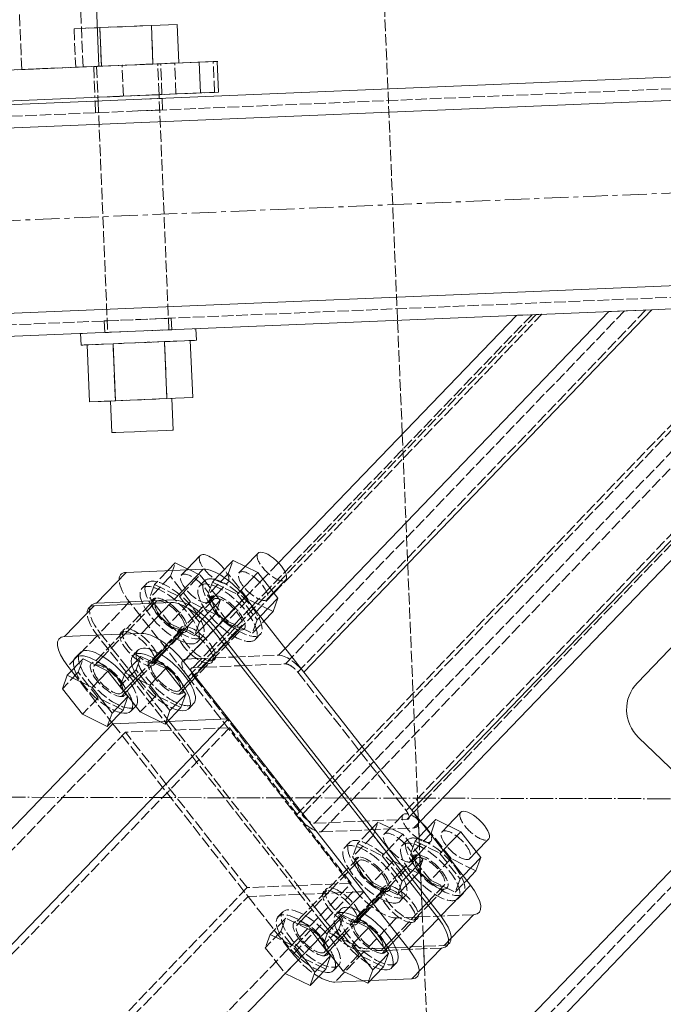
# Model space of a CAD drawing. Header units: millimetres. Extents: x -15129 to 9171, y -18789 to 5877.
# Tile 32 of 256: x -9658 to -9491, y -14822 to -14567. Entities that reach past the tile are written whole.
import ezdxf

# ---------------------------------------------------------------- set-up
doc = ezdxf.new("R2010")
doc.units = ezdxf.units.MM
for name, pattern in [('ACAD_ISO02W100', [15, 12, -3]), ('ACAD_ISO04W100', [30, 24, -3, 0, -3]), ('CENTER', [50.8, 31.75, -6.35, 6.35, -6.35])]:
    doc.linetypes.add(name, pattern=pattern)
for name, color, linetype in [('AS_Belki', 145, 'Continuous'), ('AS_Blachy', 30, 'Continuous'), ('AS_Sciany betonowe', 252, 'Continuous'), ('AS_Siatki', 72, 'Continuous'), ('AS_Sruby', 9, 'Continuous')]:
    doc.layers.add(name, color=color, linetype=linetype)

msp = doc.modelspace()

# ---------------------------------------------------------------- linework, layer by layer
at = {"color": 5, "linetype": 'CENTER', "lineweight": 13, "ltscale": 0.2}
msp.add_line((-12689.39, -14745.59, 38010), (-9311.69, -14604.71), dxfattribs=at)
at = {"layer": 'AS_Belki', "color": 84, "linetype": 'ACAD_ISO02W100', "lineweight": 13, "ltscale": 0.25}
for p, q in [((-9657.65, -14580.11), (-9738.34, -12645.01)), ((-9641.76, -14579.45), (-9722.45, -12644.35)), ((-9641.76, -14579.45), (-9658.75, -14580.15)), ((-9657.65, -14580.11), (-9637.67, -14579.28)), ((-9413.96, -14581.95), (-11469.93, -14667.7)), ((-9625.45, -14587.77), (-9621.25, -14587.6)), ((-9622.02, -14587.63), (-9622.15, -14587.64)), ((-9621.25, -14587.6), (-9622.02, -14587.63)), ((-9621.13, -14590.6), (-9621.25, -14587.6)), ((-9637.73, -14588.28), (-9638.63, -14588.32)), ((-9637.87, -14588.29), (-9638.63, -14588.32)), ((-9638.63, -14588.32), (-9638.5, -14591.32)), ((-9627.49, -14590.86), (-9622.03, -14590.63)), ((-9621.13, -14590.6), (-9625.32, -14590.77)), ((-9622.03, -14590.63), (-9621.89, -14590.63)), ((-9621.13, -14590.6), (-9621.89, -14590.63)), ((-9637.6, -14591.28), (-9638.5, -14591.32)), ((-9637.74, -14591.29), (-9638.5, -14591.32)), ((-9411.71, -14635.91), (-11467.68, -14721.66)), ((-9586.49, -14773.32), (-9459.19, -14640.89)), ((-9579.99, -14777.67), (-9448.06, -14640.43)), ((-9568.79, -14756.4), (-9457.69, -14640.83)), ((-9452.13, -14640.6), (-9566.39, -14759.46)), ((-9558.01, -14772.13), (-9430.72, -14639.7)), ((-9556.06, -14772.66), (-9428.15, -14639.6)), ((-9524.28, -14643.61), (-9614.53, -14737.5)), ((-9525.35, -14643.65), (-9593.36, -14714.41)), ((-9592.26, -14715.82), (-9522.78, -14643.54)), ((-9501.37, -14642.65), (-9589.31, -14734.14)), ((-9495.8, -14642.42), (-9586.06, -14736.31)), ((-9529.15, -14643.81), (-9529.41, -14643.82)), ((-9522.78, -14643.54), (-9529.15, -14643.81)), ((-9525.35, -14643.65), (-9525.22, -14643.65)), ((-9499.12, -14642.56), (-9500.93, -14642.63)), ((-9635.35, -14645.24), (-9636.25, -14645.27)), ((-9635.49, -14645.24), (-9636.25, -14645.27)), ((-9636.25, -14645.27), (-9636.13, -14648.27)), ((-9635.49, -14645.24), (-9619.64, -14644.58)), ((-9623.07, -14644.72), (-9618.88, -14644.55)), ((-9619.64, -14644.58), (-9619.78, -14644.59)), ((-9619.64, -14644.58), (-9618.88, -14644.55)), ((-9618.88, -14644.55), (-9619.64, -14644.58)), ((-9618.75, -14647.55), (-9618.88, -14644.55)), ((-9635.23, -14648.23), (-9636.13, -14648.27)), ((-9636.13, -14648.27), (-9635.37, -14648.24)), ((-9634.9, -14648.22), (-9634.69, -14648.21)), ((-9634.69, -14648.21), (-9631.94, -14648.1)), ((-9625.11, -14647.81), (-9621.16, -14647.65)), ((-9618.75, -14647.55), (-9622.94, -14647.72)), ((-9621.16, -14647.65), (-9621.14, -14647.65)), ((-9621.14, -14647.65), (-9619.65, -14647.58)), ((-9619.65, -14647.58), (-9619.52, -14647.58)), ((-9619.52, -14647.58), (-9619.21, -14647.56)), ((-9591.08, -14707.98), (-9595.12, -14712.17)), ((-9595.12, -14712.17), (-9598.55, -14715.75)), ((-9598.55, -14715.75), (-9599.69, -14716.93)), ((-9592.26, -14715.82), (-9596.83, -14720.58)), ((-9593.36, -14714.41), (-9596.17, -14717.33)), ((-9599.97, -14717.22), (-9602.6, -14719.95)), ((-9599.69, -14716.93), (-9599.97, -14717.22)), ((-9596.17, -14717.33), (-9597.94, -14719.17)), ((-9602.6, -14719.95), (-9604.86, -14722.31)), ((-9598.08, -14719.32), (-9600.89, -14722.24)), ((-9597.03, -14720.79), (-9600.83, -14724.74)), ((-9597.94, -14719.17), (-9598.08, -14719.32)), ((-9596.83, -14720.58), (-9597.03, -14720.79)), ((-9605.37, -14722.84), (-9606.56, -14724.07)), ((-9604.86, -14722.31), (-9605.37, -14722.84)), ((-9600.89, -14722.24), (-9602.5, -14723.92)), ((-9608, -14725.58), (-9610.09, -14727.74)), ((-9604.36, -14725.85), (-9608.37, -14730.02)), ((-9606.56, -14724.07), (-9608, -14725.58)), ((-9603.06, -14724.5), (-9604.36, -14725.85)), ((-9602.5, -14723.92), (-9603.06, -14724.5)), ((-9602.85, -14726.85), (-9601.27, -14725.2)), ((-9600.83, -14724.74), (-9601.27, -14725.2)), ((-9610.09, -14727.74), (-9613.69, -14731.49)), ((-9602.85, -14726.85), (-9605.15, -14729.23)), ((-9608.37, -14730.02), (-9611.38, -14733.15)), ((-9605.15, -14729.23), (-9607.52, -14731.71)), ((-9589.36, -14730.13), (-9591.06, -14731.9)), ((-11382.16, -16761.19), (-9433.08, -14733.53)), ((-9613.69, -14731.49), (-9615.04, -14732.9)), ((-9615.04, -14732.9), (-9612.29, -14732.79)), ((-9611.38, -14733.15), (-9613.29, -14735.14)), ((-9612.29, -14732.79), (-9608.68, -14732.63)), ((-9610.72, -14735.03), (-9607.52, -14731.71)), ((-9608.68, -14732.63), (-9607.9, -14732.6)), ((-9607.9, -14732.6), (-9607.76, -14732.6)), ((-9607.76, -14732.6), (-9602.68, -14732.38)), ((-9602.68, -14732.38), (-9591.06, -14731.9)), ((-9613.29, -14735.14), (-9610.99, -14735.04)), ((-9610.72, -14735.03), (-9613.04, -14737.44)), ((-9610.99, -14735.04), (-9610.08, -14735)), ((-9610.08, -14735), (-9600.92, -14734.62)), ((-9600.92, -14734.62), (-9589.31, -14734.14)), ((-9614.53, -14737.5), (-9614.01, -14738.18)), ((-9614.01, -14738.18), (-9613.61, -14738.68)), ((-9613.04, -14737.44), (-9612.76, -14737.8)), ((-9612.76, -14737.8), (-9584.99, -14773.26)), ((-9586.06, -14736.31), (-9558.01, -14772.13)), ((-9603.8, -14750.71), (-10382, -15560.28)), ((-9634.03, -14749.66), (-9598.98, -14794.43)), ((-9603.8, -14750.71), (-9630.78, -14751.84)), ((-9619.84, -14749.07), (-9621.72, -14749.15)), ((-9572.25, -14791.01), (-9603.8, -14750.71)), ((-9630.78, -14751.84), (-9761.57, -14887.9)), ((-9599.23, -14792.13), (-9630.78, -14751.84)), ((-9568.79, -14756.4), (-9569.64, -14757.29)), ((-9569.64, -14757.29), (-9577.1, -14765.05)), ((-9574.7, -14768.11), (-9567.24, -14760.35)), ((-9567.24, -14760.35), (-9566.39, -14759.46)), ((-9584.78, -14773.03), (-9577.1, -14765.05)), ((-9574.7, -14768.11), (-9581.74, -14775.43)), ((-9584.78, -14773.03), (-9584.99, -14773.26)), ((-9581.74, -14775.43), (-9557.76, -14774.43)), ((-9557.76, -14774.43), (-9556.06, -14772.66)), ((-9567.62, -14777.16), (-9556.01, -14776.67)), ((-9556.01, -14776.67), (-9554.3, -14774.9)), ((-9579.99, -14777.67), (-9567.62, -14777.16)), ((-10349.6, -15599.69), (-9572.25, -14791.01)), ((-9599.23, -14792.13), (-9814.8, -15016.39)), ((-9572.25, -14791.01), (-9599.23, -14792.13)), ((-10377.17, -15604), (-9598.98, -14794.43)), ((-9570.5, -14793.25), (-9598.98, -14794.43)), ((-9569, -14793.18), (-9570.5, -14793.25))]:
    msp.add_line(p, q, dxfattribs=at)
at = {"layer": 'AS_Belki', "color": 145, "linetype": 'Continuous', "lineweight": 13, "ltscale": 0.25}
for p, q in [((-9637.67, -14579.28), (-9718.36, -12644.18)), ((-9414.09, -14578.96), (-11470.05, -14664.71)), ((-11475.8, -14670.95), (-9407.84, -14584.7)), ((-11473.8, -14718.91), (-9405.84, -14632.66)), ((-9429.22, -14639.64), (-9556.52, -14772.07)), ((-9554.3, -14774.9), (-9424.08, -14639.43)), ((-9429.22, -14639.64), (-9494.3, -14642.36)), ((-9494.3, -14642.35), (-11467.55, -14724.66)), ((-9529.41, -14643.82), (-9591.08, -14707.98)), ((-9505.43, -14642.82), (-9589.36, -14730.13)), ((-9584.56, -14736.25), (-9494.3, -14642.36)), ((-9500.93, -14642.63), (-9505.43, -14642.82)), ((-9494.3, -14642.36), (-9500.93, -14642.63)), ((-10289.76, -15620.42), (-9435.24, -14731.45)), ((-10285.44, -15624.58), (-9426.76, -14731.28)), ((-9604.06, -14748.41), (-10382.25, -15557.98)), ((-9604.06, -14748.41), (-9619.84, -14749.07)), ((-9569, -14793.18), (-9604.06, -14748.41)), ((-9634.03, -14749.66), (-9756.45, -14877.01)), ((-9621.72, -14749.15), (-9634.03, -14749.66)), ((-10347.2, -15602.75), (-9569, -14793.18))]:
    msp.add_line(p, q, dxfattribs=at)
at = {"layer": 'AS_Belki', "color": 84, "linetype": 'ACAD_ISO02W100', "lineweight": 13, "ltscale": 0.25, "extrusion": (-0.639589, -0.665374, 0.384971)}
for centre, radius, start, end in [((3283.68, -6654.43, 15953.3), 6, 159.7738, 249.7738), ((3283.68, -6654.43, 15953.3), 3, 159.7738, 249.7738), ((3328.72, -6656.89, 15959.2), 6, 249.7738, 339.7738), ((3328.72, -6656.89, 15959.2), 3, 249.7738, 339.7738)]:
    msp.add_arc(centre, radius, start, end, dxfattribs=at)
at = {"layer": 'AS_Belki', "color": 84, "linetype": 'ACAD_ISO02W100', "lineweight": 13, "ltscale": 0.25, "extrusion": (0.639589, 0.665374, -0.384971)}
for centre, radius, start, end in [((-3300.28, -6647.76, -15937.3), 6, 20.2262, 110.1749), ((-3300.28, -6647.76, -15937.3), 3, 20.2262, 110.2262), ((-3345.32, -6650.22, -15943.2), 3, 110.2262, 200.2262), ((-3345.32, -6650.22, -15943.2), 6, 110.2779, 200.2262)]:
    msp.add_arc(centre, radius, start, end, dxfattribs=at)
at = {"layer": 'AS_Blachy', "color": 145, "linetype": 'Continuous', "lineweight": 13, "ltscale": 0.25}
for p, q in [((-9607.02, -14578), (-9611.67, -14578.19)), ((-9606.68, -14585.99), (-9607.02, -14578)), ((-9698.2, -14581.8), (-9611.67, -14578.19)), ((-9632.64, -14579.07), (-9637.67, -14579.27)), ((-9625.82, -14578.78), (-9632.64, -14579.07)), ((-9621.63, -14578.61), (-9625.82, -14578.78)), ((-9621.63, -14578.61), (-9622.39, -14578.64)), ((-9618.01, -14578.45), (-9619.06, -14578.5)), ((-9608.02, -14578.04), (-9618.01, -14578.45)), ((-9611.34, -14586.18), (-9611.67, -14578.19)), ((-9697.87, -14589.79), (-9611.34, -14586.18)), ((-9611.34, -14586.18), (-9606.68, -14585.99)), ((-9459.91, -14699.41), (-9498.03, -14739.06)), ((-9630.57, -14710.43), (-9638.25, -14718.42)), ((-9610.59, -14709.6), (-9630.57, -14710.43)), ((-9618.26, -14717.58), (-9610.59, -14709.6)), ((-9618.9, -14718.25), (-9638.89, -14719.08)), ((-9623.99, -14717.82), (-9638.25, -14718.42)), ((-9626.58, -14726.23), (-9618.9, -14718.25)), ((-9618.26, -14717.58), (-9623.99, -14717.82)), ((-9599.75, -14716.85), (-9607.43, -14724.84)), ((-9541.33, -14791.47), (-9599.75, -14716.85)), ((-9638.89, -14719.08), (-9646.56, -14727.07)), ((-9608.07, -14725.5), (-9615.74, -14733.49)), ((-9549.64, -14800.12), (-9608.07, -14725.5)), ((-9556.42, -14789.98), (-9607.43, -14724.84)), ((-9632.3, -14726.47), (-9646.56, -14727.07)), ((-9626.58, -14726.23), (-9632.3, -14726.47)), ((-9604.06, -14748.41), (-9615.74, -14733.49)), ((-9645.72, -14734.74), (-9644.76, -14735.96)), ((-9634.37, -14749.22), (-9634.03, -14749.66)), ((-9497.75, -14753.2), (-9476.13, -14773.98)), ((-9549, -14799.46), (-9556.42, -14789.98)), ((-9541.33, -14791.47), (-9549, -14799.46)), ((-9557.32, -14808.11), (-9569, -14793.18)), ((-9548.15, -14807.13), (-9540.48, -14799.14)), ((-9549.64, -14800.12), (-9557.32, -14808.11)), ((-9548.28, -14807.13), (-9548.15, -14807.13)), ((-9556.47, -14815.78), (-9548.79, -14807.79)), ((-9576.45, -14816.61), (-9569.14, -14816.31)), ((-9567.26, -14816.23), (-9556.47, -14815.78))]:
    msp.add_line(p, q, dxfattribs=at)
at = {"layer": 'AS_Blachy', "color": 84, "linetype": 'ACAD_ISO02W100', "lineweight": 13, "ltscale": 0.25}
for p, q in [((-9606.78, -14577.99), (-9608.02, -14578.04)), ((-9607.02, -14578), (-9606.78, -14577.99)), ((-9638.1, -14579.29), (-9639, -14579.33)), ((-9638.24, -14579.3), (-9639, -14579.33)), ((-9639, -14579.33), (-9638.67, -14587.32)), ((-9638.24, -14579.3), (-9637.67, -14579.27)), ((-9637.67, -14579.27), (-9638.24, -14579.3)), ((-9637.67, -14579.27), (-9638.1, -14579.29)), ((-9634.81, -14579.16), (-9637.67, -14579.27)), ((-9632.64, -14579.07), (-9634.81, -14579.16)), ((-9624.07, -14578.71), (-9631.66, -14579.02)), ((-9631.32, -14587.02), (-9631.66, -14579.02)), ((-9622.53, -14578.64), (-9627.99, -14578.87)), ((-9622.12, -14578.63), (-9624.07, -14578.71)), ((-9622.39, -14578.64), (-9622.53, -14578.64)), ((-9622.12, -14578.63), (-9619.06, -14578.5)), ((-9621.3, -14586.6), (-9621.63, -14578.61)), ((-9617.67, -14586.45), (-9618.01, -14578.45)), ((-9607.68, -14586.03), (-9608.02, -14578.04)), ((-9638.67, -14587.32), (-9637.77, -14587.29)), ((-9638.67, -14587.32), (-9637.91, -14587.29)), ((-9637.91, -14587.29), (-9634.48, -14587.15)), ((-9637.77, -14587.29), (-9632.31, -14587.06)), ((-9625.49, -14586.77), (-9634.48, -14587.15)), ((-9627.66, -14586.86), (-9622.19, -14586.64)), ((-9625.49, -14586.77), (-9621.3, -14586.6)), ((-9623.74, -14586.7), (-9625.49, -14586.77)), ((-9617.67, -14586.45), (-9623.74, -14586.7)), ((-9622.19, -14586.64), (-9622.06, -14586.63)), ((-9622.06, -14586.63), (-9621.3, -14586.6)), ((-9617.67, -14586.45), (-9607.68, -14586.03)), ((-9606.68, -14585.99), (-9607.68, -14586.03)), ((-9629.73, -14718.1), (-9637.4, -14726.09)), ((-9571.3, -14792.72), (-9629.73, -14718.1)), ((-9622.82, -14717.04), (-9624.19, -14718.47)), ((-9607.83, -14716.42), (-9612.55, -14721.32)), ((-9624.19, -14718.47), (-9630.49, -14725.03)), ((-9612.55, -14721.32), (-9615.5, -14724.4)), ((-9631.13, -14725.69), (-9638.81, -14733.68)), ((-9616.14, -14725.07), (-9622.18, -14731.34)), ((-9616.9, -14727.14), (-9615.8, -14726)), ((-9608.49, -14733.36), (-9600.82, -14725.37)), ((-9638.04, -14726.75), (-9645.72, -14734.74)), ((-9579.62, -14801.37), (-9638.04, -14726.75)), ((-9637.4, -14726.09), (-9634.76, -14729.46)), ((-9621.39, -14731.81), (-9616.9, -14727.14)), ((-9634.76, -14729.46), (-9634.36, -14729.97)), ((-9634.36, -14729.97), (-9629.98, -14735.56)), ((-9622.18, -14731.34), (-9623.82, -14733.05)), ((-9623.39, -14733.89), (-9622.92, -14733.4)), ((-9622.92, -14733.4), (-9621.39, -14731.81)), ((-9644.76, -14735.96), (-9634.37, -14749.22)), ((-9629.98, -14735.56), (-9628.14, -14737.91)), ((-9627.35, -14738.01), (-9624.12, -14734.65)), ((-9623.48, -14733.98), (-9623.39, -14733.89)), ((-9614.06, -14739.15), (-9609.13, -14734.02)), ((-9629.05, -14739.78), (-9627.35, -14738.01)), ((-9628.14, -14737.91), (-9627.74, -14738.42)), ((-9627.74, -14738.42), (-9619.6, -14748.82)), ((-9630.83, -14741.62), (-9629.05, -14739.78)), ((-9616.81, -14742.01), (-9615.9, -14741.06)), ((-9615.9, -14741.06), (-9614.06, -14739.15)), ((-9631.79, -14742.63), (-9630.89, -14741.69)), ((-9630.89, -14741.69), (-9630.83, -14741.62)), ((-9619.6, -14748.82), (-9619.42, -14749.05)), ((-9619.42, -14749.05), (-9582.17, -14796.62)), ((-9570.23, -14784.2), (-9573.43, -14787.53)), ((-9555.25, -14783.58), (-9559.3, -14787.79)), ((-9573.43, -14787.53), (-9576.97, -14791.2)), ((-9559.3, -14787.79), (-9562.92, -14791.56)), ((-9576.97, -14791.2), (-9577.91, -14792.19)), ((-9563.56, -14792.23), (-9571.24, -14800.21)), ((-9598.98, -14794.43), (-9592.17, -14803.12)), ((-9578.55, -14792.85), (-9584.58, -14799.13)), ((-9578.98, -14800.71), (-9571.3, -14792.72)), ((-9568.81, -14798.97), (-9563.22, -14793.16)), ((-9552.29, -14796.75), (-9548.24, -14792.53)), ((-9582.17, -14796.62), (-9581.78, -14797.13)), ((-9581.78, -14797.13), (-9580.14, -14799.22)), ((-9555.91, -14800.52), (-9552.29, -14796.75)), ((-9584.58, -14799.13), (-9586.22, -14800.84)), ((-9580.14, -14799.22), (-9578.98, -14800.71)), ((-9570.34, -14800.56), (-9568.81, -14798.97)), ((-9560.46, -14799.98), (-9568.14, -14807.96)), ((-9540.48, -14799.14), (-9560.46, -14799.98)), ((-9587.29, -14809.36), (-9579.62, -14801.37)), ((-9574.77, -14805.17), (-9571.54, -14801.81)), ((-9570.9, -14801.14), (-9570.81, -14801.05)), ((-9570.81, -14801.05), (-9570.34, -14800.56)), ((-9561.48, -14806.31), (-9556.55, -14801.18)), ((-9592.17, -14803.12), (-9588.46, -14807.87)), ((-9578.24, -14808.78), (-9576.47, -14806.94)), ((-9576.47, -14806.94), (-9574.77, -14805.17)), ((-9563.32, -14808.22), (-9561.48, -14806.31)), ((-9562.85, -14807.74), (-9560.75, -14807.65)), ((-9560.75, -14807.65), (-9548.28, -14807.13)), ((-9588.46, -14807.87), (-9587.29, -14809.36)), ((-9579.21, -14809.79), (-9578.3, -14808.85)), ((-9578.3, -14808.85), (-9578.24, -14808.78)), ((-9568.78, -14808.63), (-9576.45, -14816.61)), ((-9548.79, -14807.79), (-9568.78, -14808.63)), ((-9568.14, -14807.96), (-9566.51, -14807.89)), ((-9566.51, -14807.89), (-9563.77, -14807.78)), ((-9564.22, -14809.17), (-9563.32, -14808.22)), ((-9563.77, -14807.78), (-9563.67, -14807.78)), ((-9563.67, -14807.78), (-9563.14, -14807.75)), ((-9563.14, -14807.75), (-9562.85, -14807.74)), ((-9569.14, -14816.31), (-9567.26, -14816.23))]:
    msp.add_line(p, q, dxfattribs=at)
at = {"layer": 'AS_Blachy', "color": 84, "linetype": 'ACAD_ISO02W100', "lineweight": 13, "ltscale": 0.25, "extrusion": (-0.639589, -0.665374, 0.384971)}
for centre in [(3277.46, -6647.93, 15937.72), (3267.09, -6652.11, 15947.72), (3267.09, -6656.72, 15958.8), (3267.09, -6656.37, 15957.95), (3277.46, -6652.55, 15948.8), (3277.46, -6652.2, 15947.94), (3267.09, -6660.99, 15969.02), (3277.46, -6656.82, 15959.02), (3351.54, -6656.72, 15958.78), (3361.91, -6652.55, 15948.78), (3351.54, -6661.34, 15969.85), (3351.54, -6660.98, 15969), (3361.91, -6657.16, 15959.85), (3361.91, -6656.81, 15959), (3361.91, -6661.43, 15970.07), (3351.54, -6665.6, 15980.07)]:
    msp.add_circle(centre, 6, dxfattribs=at)
for centre, start, end in [((3260.67, -6652.54, 15948.78), 159.7738, 249.7738), ((3260.67, -6657.16, 15959.85), 159.7738, 249.7738), ((3260.67, -6656.81, 15959), 172.0819, 249.7738), ((3354.5, -6657.67, 15961.06), 249.7738, 339.7738), ((3354.5, -6662.29, 15972.13), 249.7738, 339.7738), ((3354.5, -6661.93, 15971.28), 249.7738, 339.7738), ((3354.5, -6666.55, 15982.36), 249.7738, 304.5727)]:
    msp.add_arc(centre, 10, start, end, dxfattribs=at)
at = {"layer": 'AS_Blachy', "color": 145, "linetype": 'Continuous', "lineweight": 13, "ltscale": 0.25, "extrusion": (-0.639589, -0.665374, 0.384971)}
for centre, start, end in [((3274.5, -6646.98, 15935.44), 69.7738, 159.7738), ((3274.5, -6651.6, 15946.51), 69.7738, 159.7738), ((3274.5, -6651.25, 15945.66), 69.7738, 159.7738), ((3260.67, -6656.81, 15959), 159.7738, 172.0819), ((3260.67, -6661.43, 15970.07), 159.7738, 249.7738), ((3274.5, -6655.86, 15956.74), 69.7738, 159.7738), ((3368.33, -6652.11, 15947.73), 339.7738, 69.7738), ((3368.33, -6656.37, 15957.95), 339.7738, 69.7738), ((3368.33, -6656.72, 15958.8), 339.7738, 69.7738), ((3368.33, -6660.99, 15969.02), 339.7738, 69.7738), ((3354.5, -6666.55, 15982.36), 304.5727, 339.7738)]:
    msp.add_arc(centre, 10, start, end, dxfattribs=at)
at = {"layer": 'AS_Blachy', "color": 145, "linetype": 'Continuous', "lineweight": 13, "ltscale": 0.25, "extrusion": (1.10749e-08, -1.15247e-08, 1)}
msp.add_arc((-9490.82, -14745.99, 0), 10, 136.1301, 226.1301, dxfattribs=at)
at = {"layer": 'AS_Sciany betonowe', "color": 145, "linetype": 'ACAD_ISO02W100', "lineweight": 13, "ltscale": 0.25}
for p, q in [((-9562.72, -14585.16), (-9644.23, -12632.08)), ((-9558.99, -14674.59), (-9560.22, -14645.1)), ((-9551.57, -14852.47), (-9553.24, -14812.42))]:
    msp.add_line(p, q, dxfattribs=at)
at = {"layer": 'AS_Sciany betonowe', "color": 84, "linetype": 'ACAD_ISO02W100', "lineweight": 13, "ltscale": 0.25}
for p, q in [((-9560.22, -14645.1), (-9562.72, -14585.16)), ((-9558.99, -14674.59), (-9558.83, -14678.48)), ((-9553.24, -14812.42), (-9558.99, -14674.59)), ((-9554.83, -14774.22), (-9554.82, -14774.55)), ((-9554.82, -14774.55), (-9554.78, -14775.4)), ((-9554.78, -14775.4), (-9554.63, -14779.03)), ((-9554.63, -14779.03), (-9554.61, -14779.55)), ((-9554.46, -14783.13), (-9554.43, -14783.91)), ((-9554.43, -14783.91), (-9554.41, -14784.38)), ((-9554.41, -14784.38), (-9554.31, -14786.78)), ((-9554.31, -14786.78), (-9554.3, -14786.89)), ((-9554.3, -14786.89), (-9554.23, -14788.66)), ((-9554.23, -14788.66), (-9554.13, -14791.1)), ((-9554.13, -14791.1), (-9553.98, -14794.58)), ((-9553.98, -14794.58), (-9553.86, -14797.47)), ((-9553.86, -14797.47), (-9553.82, -14798.35)), ((-9553.45, -14807.35), (-9553.24, -14812.42))]:
    msp.add_line(p, q, dxfattribs=at)
at = {"layer": 'AS_Siatki', "color": 20, "linetype": 'ACAD_ISO04W100', "lineweight": 13, "ltscale": 0.25}
msp.add_line((-11691.86, -14764.11), (41.47, -14790.66), dxfattribs=at)
at = {"layer": 'AS_Sruby', "color": 84, "linetype": 'ACAD_ISO02W100', "lineweight": 13, "ltscale": 0.25}
for p, q in [((-9642.18, -14569.45), (-9644.1, -14569.53)), ((-9644.1, -14569.53), (-9643.68, -14579.53)), ((-9637.42, -14569.26), (-9642.18, -14569.45)), ((-9638.08, -14569.28), (-9642.18, -14569.45)), ((-9624.05, -14568.7), (-9637.42, -14569.26)), ((-9637, -14579.25), (-9637.42, -14569.26)), ((-9623.63, -14578.69), (-9624.05, -14568.7)), ((-9643.68, -14579.53), (-9641.76, -14579.45)), ((-9643.68, -14579.53), (-9641.76, -14579.45)), ((-9641.76, -14579.45), (-9637.67, -14579.27)), ((-9638.04, -14579.29), (-9638.24, -14579.3)), ((-9638.24, -14579.3), (-9637.91, -14587.29)), ((-9637.67, -14579.27), (-9636.66, -14579.23)), ((-9623.98, -14578.7), (-9623.63, -14578.69)), ((-9622.39, -14578.64), (-9622.6, -14578.65)), ((-9622.06, -14586.63), (-9622.39, -14578.64)), ((-9619.52, -14647.58), (-9622.02, -14587.63)), ((-9637.87, -14588.29), (-9635.37, -14648.24)), ((-9641.92, -14648.51), (-9642.4, -14648.53)), ((-9642.4, -14648.53), (-9642.3, -14648.53)), ((-9635.16, -14648.23), (-9635.37, -14648.24)), ((-9619.72, -14647.59), (-9619.52, -14647.58)), ((-9612.49, -14647.28), (-9612.97, -14647.3)), ((-9612.58, -14647.29), (-9612.49, -14647.28)), ((-9641.79, -14651.51), (-9642.27, -14651.53)), ((-9640.76, -14651.47), (-9641.79, -14651.51)), ((-9639.21, -14651.4), (-9640.76, -14651.47)), ((-9634, -14651.18), (-9640.68, -14651.46)), ((-9634, -14651.18), (-9636.61, -14651.29)), ((-9620.63, -14650.63), (-9634, -14651.18)), ((-9631.74, -14651.09), (-9634, -14651.18)), ((-9633.38, -14665.97), (-9634, -14651.18)), ((-9620.63, -14650.63), (-9625.12, -14650.81)), ((-9615.43, -14650.41), (-9620.63, -14650.63)), ((-9620.02, -14665.41), (-9620.63, -14650.63)), ((-9614.34, -14650.36), (-9615.43, -14650.41)), ((-9613.12, -14650.31), (-9614.34, -14650.36)), ((-9612.46, -14650.29), (-9613.12, -14650.31)), ((-9612.46, -14650.29), (-9612.36, -14650.28)), ((-9640.06, -14666.25), (-9634.62, -14666.02)), ((-9634.42, -14666.01), (-9634.62, -14666.02)), ((-9633.38, -14665.97), (-9620.02, -14665.41)), ((-9634.28, -14674.22), (-9634.08, -14674.21)), ((-9618.64, -14673.56), (-9618.43, -14673.55)), ((-9619.1, -14711.45), (-9617.85, -14707.97)), ((-9604.11, -14710.82), (-9602.86, -14707.34)), ((-9619.78, -14709.98), (-9622.58, -14712.89)), ((-9614.96, -14709.78), (-9616.31, -14711.19)), ((-9614.7, -14709.51), (-9614.96, -14709.78)), ((-9611.41, -14711.12), (-9614.22, -14709.75)), ((-9599.71, -14708.89), (-9601.33, -14710.57)), ((-9619.1, -14711.45), (-9624.47, -14717.03)), ((-9622.58, -14712.89), (-9623.22, -14713.56)), ((-9613.91, -14718.08), (-9619.1, -14711.45)), ((-9616.49, -14716.41), (-9611.41, -14711.12)), ((-9610.35, -14712.75), (-9611.63, -14714.08)), ((-9610.22, -14712.65), (-9611.41, -14711.12)), ((-9608.79, -14714.47), (-9610.22, -14712.65)), ((-9604.11, -14710.82), (-9609.48, -14716.41)), ((-9608.24, -14712.93), (-9609.48, -14716.41)), ((-9607.59, -14712.27), (-9608.24, -14712.93)), ((-9608.24, -14712.93), (-9601.8, -14716.09)), ((-9606.54, -14711.17), (-9607.59, -14712.27)), ((-9607.36, -14716.3), (-9604.14, -14712.95)), ((-9598.92, -14717.45), (-9604.11, -14710.82)), ((-9625.34, -14713.37), (-9626.62, -14714.71)), ((-9623.22, -14713.56), (-9624.47, -14717.03)), ((-9623.22, -14713.56), (-9616.78, -14716.71)), ((-9606.57, -14717.3), (-9608.79, -14714.47)), ((-9601.51, -14715.79), (-9601.8, -14716.09)), ((-9601.22, -14715.49), (-9601.51, -14715.79)), ((-9594.02, -14717.38), (-9592.37, -14715.67)), ((-9624.47, -14717.03), (-9623.73, -14717.99)), ((-9623.73, -14717.99), (-9623.64, -14718.1)), ((-9623.64, -14718.1), (-9623.38, -14718.43)), ((-9622.97, -14718.11), (-9623.27, -14718.43)), ((-9613.91, -14718.08), (-9619.28, -14723.66)), ((-9616.78, -14716.71), (-9616.49, -14716.41)), ((-9616.78, -14716.71), (-9614.13, -14720.1)), ((-9607.98, -14717.49), (-9614.86, -14724.65)), ((-9607.47, -14721.23), (-9613.91, -14718.08)), ((-9609.48, -14716.41), (-9608.74, -14717.36)), ((-9609, -14718.01), (-9608.89, -14717.89)), ((-9608.89, -14717.89), (-9608.58, -14717.57)), ((-9608.74, -14717.36), (-9608.65, -14717.47)), ((-9608.65, -14717.47), (-9608.34, -14717.87)), ((-9608.58, -14717.57), (-9607.36, -14716.3)), ((-9608.34, -14717.87), (-9604.29, -14723.04)), ((-9606.22, -14717.75), (-9607.44, -14719.02)), ((-9606.91, -14719.69), (-9606.22, -14717.75)), ((-9606.22, -14717.75), (-9606.57, -14717.3)), ((-9598.92, -14717.45), (-9604.29, -14723.04)), ((-9601.8, -14716.09), (-9596.6, -14722.72)), ((-9592.48, -14720.61), (-9598.92, -14717.45)), ((-9623.27, -14718.43), (-9629.85, -14725.28)), ((-9623.38, -14718.43), (-9623.33, -14718.49)), ((-9623.33, -14718.49), (-9619.28, -14723.66)), ((-9614.13, -14720.1), (-9612.89, -14721.68)), ((-9608.02, -14719.63), (-9609.37, -14721.03)), ((-9607.44, -14719.02), (-9608.02, -14719.63)), ((-9607.36, -14720.94), (-9606.91, -14719.69)), ((-9612.89, -14721.68), (-9612.5, -14722.19)), ((-9611.59, -14723.34), (-9612.84, -14726.82)), ((-9612.5, -14722.19), (-9611.59, -14723.34)), ((-9611.16, -14722.9), (-9611.59, -14723.34)), ((-9611.02, -14722.75), (-9611.16, -14722.9)), ((-9609.37, -14721.03), (-9611.02, -14722.75)), ((-9609.92, -14723.78), (-9608.39, -14722.19)), ((-9608.39, -14722.19), (-9607.47, -14721.23)), ((-9607.47, -14721.23), (-9607.36, -14720.94)), ((-9604.29, -14723.04), (-9597.85, -14726.19)), ((-9596.6, -14722.72), (-9597.85, -14726.19)), ((-9597.85, -14726.19), (-9594.87, -14723.09)), ((-9596.17, -14722.27), (-9596.6, -14722.72)), ((-9595.81, -14721.89), (-9596.17, -14722.27)), ((-9629.85, -14725.28), (-9636.61, -14732.3)), ((-9614.86, -14724.65), (-9621.62, -14731.68)), ((-9619.28, -14723.66), (-9616.23, -14725.16)), ((-9617.2, -14726.54), (-9615.66, -14724.93)), ((-9616.23, -14725.16), (-9616.22, -14725.16)), ((-9616.22, -14725.16), (-9615.99, -14725.28)), ((-9615.99, -14725.28), (-9615.63, -14725.45)), ((-9615.63, -14725.45), (-9612.84, -14726.82)), ((-9614.41, -14738.59), (-9600.67, -14724.3)), ((-9612.84, -14726.82), (-9612.01, -14725.95)), ((-9612.01, -14725.95), (-9610.57, -14724.45)), ((-9610.57, -14724.45), (-9609.92, -14723.78)), ((-9621.95, -14731.48), (-9617.2, -14726.54)), ((-9612, -14728.33), (-9610.8, -14727.08)), ((-9610.8, -14727.08), (-9610.72, -14727)), ((-9597.01, -14727.71), (-9595.73, -14726.38)), ((-9643.02, -14736.33), (-9641.77, -14732.86)), ((-9636.61, -14732.3), (-9638.17, -14733.93)), ((-9628.03, -14735.71), (-9626.78, -14732.23)), ((-9627.71, -14737.47), (-9623.99, -14733.6)), ((-9623.99, -14733.6), (-9623.56, -14733.15)), ((-9623.18, -14733.3), (-9623.63, -14733.77)), ((-9623.56, -14733.15), (-9622.6, -14732.15)), ((-9621.62, -14731.68), (-9623.18, -14733.3)), ((-9622.6, -14732.15), (-9621.95, -14731.48)), ((-9638.62, -14734.4), (-9638.96, -14734.75)), ((-9638.17, -14733.93), (-9638.62, -14734.4)), ((-9628.03, -14735.71), (-9632.13, -14739.96)), ((-9622.84, -14742.34), (-9628.03, -14735.71)), ((-9623.63, -14733.77), (-9623.97, -14734.12)), ((-9643.02, -14736.33), (-9647.11, -14740.59)), ((-9637.83, -14742.96), (-9643.02, -14736.33)), ((-9629.39, -14739.22), (-9627.71, -14737.47)), ((-9615.93, -14740.18), (-9614.41, -14738.59)), ((-9631.65, -14741.56), (-9631.28, -14741.18)), ((-9631.28, -14741.18), (-9631.22, -14741.12)), ((-9631.22, -14741.12), (-9630.92, -14740.8)), ((-9630.92, -14740.8), (-9629.39, -14739.22)), ((-9616.66, -14740.94), (-9616.29, -14740.56)), ((-9616.29, -14740.56), (-9615.93, -14740.18)), ((-9637.83, -14742.96), (-9641.92, -14747.22)), ((-9631.39, -14746.12), (-9637.83, -14742.96)), ((-9622.84, -14742.34), (-9626.93, -14746.59)), ((-9616.4, -14745.49), (-9622.84, -14742.34)), ((-9628.11, -14745.09), (-9627.99, -14744.97)), ((-9558.87, -14773.3), (-9562.12, -14776.67)), ((-9551.53, -14777.98), (-9550.28, -14774.5)), ((-9565.27, -14775.13), (-9567.2, -14777.14)), ((-9566.52, -14778.61), (-9565.27, -14775.13)), ((-9558.83, -14778.28), (-9565.27, -14775.13)), ((-9562.37, -14776.94), (-9563.73, -14778.35)), ((-9562.12, -14776.67), (-9562.37, -14776.94)), ((-9552.67, -14776.99), (-9555.01, -14779.43)), ((-9547.13, -14776.05), (-9548.74, -14777.73)), ((-9566.52, -14778.61), (-9571.89, -14784.19)), ((-9567.44, -14777.39), (-9570.64, -14780.72)), ((-9567.2, -14777.14), (-9567.44, -14777.39)), ((-9561.33, -14785.24), (-9566.52, -14778.61)), ((-9563.19, -14782.82), (-9558.83, -14778.28)), ((-9556.21, -14781.63), (-9558.83, -14778.28)), ((-9551.53, -14777.98), (-9556.9, -14783.57)), ((-9555.01, -14779.43), (-9555.65, -14780.09)), ((-9546.34, -14784.61), (-9551.53, -14777.98)), ((-9572.76, -14780.53), (-9574.04, -14781.87)), ((-9570.64, -14780.72), (-9571.89, -14784.19)), ((-9570.64, -14780.72), (-9564.2, -14783.87)), ((-9557.77, -14779.91), (-9559.05, -14781.24)), ((-9555.65, -14780.09), (-9556.9, -14783.57)), ((-9553.99, -14784.46), (-9556.21, -14781.63)), ((-9555.65, -14780.09), (-9549.21, -14783.25)), ((-9554.78, -14783.46), (-9552.1, -14780.67)), ((-9552.1, -14780.67), (-9551.56, -14780.11)), ((-9571.89, -14784.19), (-9571.14, -14785.15)), ((-9564.2, -14783.87), (-9563.91, -14783.57)), ((-9564.2, -14783.87), (-9560.31, -14788.84)), ((-9563.91, -14783.57), (-9563.19, -14782.82)), ((-9555.4, -14784.65), (-9562.28, -14791.81)), ((-9556.9, -14783.57), (-9556.16, -14784.52)), ((-9556.31, -14785.05), (-9556, -14784.72)), ((-9556.16, -14784.52), (-9556.07, -14784.63)), ((-9556.07, -14784.63), (-9555.76, -14785.03)), ((-9556, -14784.72), (-9554.78, -14783.46)), ((-9553.64, -14784.91), (-9553.99, -14784.46)), ((-9546.34, -14784.61), (-9551.71, -14790.2)), ((-9549.21, -14783.25), (-9548.92, -14782.95)), ((-9549.21, -14783.25), (-9544.02, -14789.88)), ((-9548.92, -14782.95), (-9548.42, -14782.42)), ((-9539.9, -14787.77), (-9546.34, -14784.61)), ((-9541.43, -14784.54), (-9539.79, -14782.83)), ((-9570.38, -14785.27), (-9573.04, -14788.03)), ((-9571.14, -14785.15), (-9571.06, -14785.26)), ((-9571.06, -14785.26), (-9570.75, -14785.65)), ((-9570.75, -14785.65), (-9566.7, -14790.82)), ((-9561.33, -14785.24), (-9566.7, -14790.82)), ((-9554.89, -14788.39), (-9561.33, -14785.24)), ((-9555.44, -14786.79), (-9556.79, -14788.19)), ((-9556.31, -14785.05), (-9556.42, -14785.17)), ((-9555.76, -14785.03), (-9551.71, -14790.2)), ((-9554.86, -14786.18), (-9555.44, -14786.79)), ((-9553.64, -14784.91), (-9554.86, -14786.18)), ((-9554.78, -14788.1), (-9554.33, -14786.85)), ((-9554.33, -14786.85), (-9553.64, -14784.91)), ((-9573.03, -14788.03), (-9577.27, -14792.44)), ((-9560.31, -14788.84), (-9559.91, -14789.35)), ((-9559.91, -14789.35), (-9559.01, -14790.5)), ((-9558, -14789.45), (-9558.58, -14790.06)), ((-9556.79, -14788.19), (-9558, -14789.45)), ((-9557.06, -14790.65), (-9555.81, -14789.35)), ((-9555.81, -14789.35), (-9554.89, -14788.39)), ((-9554.89, -14788.39), (-9554.78, -14788.1)), ((-9543.59, -14789.43), (-9544.02, -14789.88)), ((-9543.22, -14789.05), (-9543.59, -14789.43)), ((-9562.28, -14791.81), (-9569.04, -14798.84)), ((-9566.7, -14790.82), (-9563.65, -14792.32)), ((-9564.62, -14793.7), (-9563.07, -14792.09)), ((-9563.65, -14792.32), (-9563.64, -14792.32)), ((-9563.64, -14792.32), (-9563.41, -14792.44)), ((-9559.01, -14790.5), (-9559.82, -14792.77)), ((-9559.42, -14793.11), (-9557.98, -14791.61)), ((-9558.58, -14790.06), (-9559.01, -14790.5)), ((-9557.98, -14791.61), (-9557.06, -14790.65)), ((-9552.68, -14796.24), (-9548.09, -14791.46)), ((-9551.71, -14790.2), (-9545.27, -14793.35)), ((-9544.02, -14789.88), (-9545.27, -14793.35)), ((-9545.27, -14793.35), (-9543, -14790.99)), ((-9543, -14790.99), (-9542.29, -14790.25)), ((-9577.27, -14792.44), (-9584.02, -14799.46)), ((-9569.37, -14798.64), (-9564.62, -14793.7)), ((-9563.41, -14792.44), (-9563.05, -14792.61)), ((-9563.05, -14792.61), (-9560.26, -14793.98)), ((-9559.82, -14792.77), (-9560.26, -14793.98)), ((-9560.26, -14793.98), (-9559.42, -14793.11)), ((-9559.42, -14795.49), (-9558.21, -14794.24)), ((-9558.21, -14794.24), (-9558.14, -14794.16)), ((-9544.43, -14794.87), (-9543.15, -14793.54)), ((-9552.68, -14796.24), (-9555.03, -14798.69)), ((-9589.19, -14800.01), (-9593.28, -14804.27)), ((-9590.03, -14798.5), (-9591.31, -14799.83)), ((-9590.44, -14803.49), (-9589.19, -14800.01)), ((-9582.75, -14803.17), (-9589.19, -14800.01)), ((-9584.02, -14799.46), (-9585.58, -14801.09)), ((-9575.04, -14797.87), (-9576.32, -14799.21)), ((-9575.45, -14802.87), (-9574.2, -14799.39)), ((-9570.98, -14800.31), (-9570.02, -14799.31)), ((-9569.04, -14798.84), (-9570.6, -14800.46)), ((-9570.02, -14799.31), (-9569.37, -14798.64)), ((-9561.82, -14805.75), (-9555.03, -14798.69)), ((-9586.04, -14801.56), (-9586.37, -14801.91)), ((-9585.58, -14801.09), (-9586.04, -14801.56)), ((-9575.13, -14804.63), (-9571.41, -14800.76)), ((-9571.41, -14800.76), (-9570.98, -14800.31)), ((-9571.05, -14800.93), (-9571.39, -14801.28)), ((-9570.6, -14800.46), (-9571.05, -14800.93)), ((-9590.44, -14803.49), (-9594.53, -14807.75)), ((-9593.28, -14804.27), (-9594.53, -14807.75)), ((-9593.28, -14804.27), (-9587.65, -14807.03)), ((-9585.25, -14810.12), (-9590.44, -14803.49)), ((-9586.84, -14807.43), (-9582.75, -14803.17)), ((-9580.89, -14805.55), (-9582.75, -14803.17)), ((-9575.45, -14802.87), (-9579.54, -14807.12)), ((-9576.81, -14806.38), (-9575.13, -14804.63)), ((-9570.26, -14809.5), (-9575.45, -14802.87)), ((-9587.65, -14807.03), (-9586.84, -14807.43)), ((-9586.84, -14807.43), (-9584.98, -14809.81)), ((-9578.33, -14807.96), (-9576.81, -14806.38)), ((-9563.71, -14807.72), (-9563.35, -14807.34)), ((-9563.35, -14807.34), (-9561.82, -14805.75)), ((-9594.53, -14807.75), (-9591.75, -14811.29)), ((-9585.25, -14810.12), (-9589.34, -14814.38)), ((-9578.81, -14813.28), (-9585.25, -14810.12)), ((-9579.06, -14808.72), (-9578.7, -14808.34)), ((-9578.7, -14808.34), (-9578.64, -14808.28)), ((-9578.64, -14808.28), (-9578.33, -14807.96)), ((-9570.26, -14809.5), (-9574.35, -14813.75)), ((-9563.82, -14812.65), (-9570.26, -14809.5)), ((-9564.08, -14808.1), (-9563.71, -14807.72)), ((-9591.75, -14811.29), (-9589.36, -14814.36)), ((-9575.53, -14812.25), (-9575.41, -14812.13))]:
    msp.add_line(p, q, dxfattribs=at)
at = {"layer": 'AS_Sruby', "color": 145, "linetype": 'Continuous', "lineweight": 13, "ltscale": 0.25}
for p, q in [((-9637.42, -14569.26), (-9638.08, -14569.28)), ((-9624.05, -14568.7), (-9637.42, -14569.26)), ((-9637.42, -14569.26), (-9637, -14579.25)), ((-9617.37, -14568.42), (-9624.05, -14568.7)), ((-9624.05, -14568.7), (-9623.63, -14578.69)), ((-9616.95, -14578.41), (-9617.37, -14568.42)), ((-9637.67, -14579.27), (-9637, -14579.25)), ((-9623.63, -14578.69), (-9616.95, -14578.41)), ((-9637.91, -14587.29), (-9637.87, -14588.29)), ((-9622.02, -14587.63), (-9622.06, -14586.63)), ((-9642.4, -14648.53), (-9642.27, -14651.53)), ((-9612.36, -14650.28), (-9612.49, -14647.28)), ((-9642.27, -14651.53), (-9642.18, -14651.52)), ((-9641.51, -14651.5), (-9642.18, -14651.52)), ((-9640.3, -14651.45), (-9641.51, -14651.5)), ((-9640.68, -14651.46), (-9640.06, -14666.25)), ((-9638.58, -14651.38), (-9640.3, -14651.45)), ((-9636.44, -14651.29), (-9638.58, -14651.38)), ((-9633.94, -14651.18), (-9636.44, -14651.29)), ((-9634, -14651.18), (-9633.38, -14665.97)), ((-9631.2, -14651.07), (-9633.94, -14651.18)), ((-9628.3, -14650.95), (-9631.2, -14651.07)), ((-9625.36, -14650.82), (-9628.3, -14650.95)), ((-9622.5, -14650.7), (-9625.36, -14650.82)), ((-9619.82, -14650.59), (-9622.5, -14650.7)), ((-9620.63, -14650.63), (-9620.02, -14665.41)), ((-9617.43, -14650.49), (-9619.82, -14650.59)), ((-9615.43, -14650.41), (-9617.43, -14650.49)), ((-9613.87, -14650.34), (-9615.43, -14650.41)), ((-9613.34, -14665.13), (-9613.95, -14650.35)), ((-9612.84, -14650.3), (-9613.87, -14650.34)), ((-9612.36, -14650.28), (-9612.84, -14650.3)), ((-9640.06, -14666.25), (-9633.38, -14665.97)), ((-9634.62, -14666.02), (-9633.62, -14665.98)), ((-9634.62, -14666.02), (-9634.28, -14674.22)), ((-9633.62, -14665.98), (-9633.38, -14665.97)), ((-9633.38, -14665.97), (-9620.02, -14665.41)), ((-9620.02, -14665.41), (-9613.34, -14665.13)), ((-9618.77, -14665.36), (-9618.98, -14665.37)), ((-9618.43, -14673.55), (-9618.77, -14665.36)), ((-9634.28, -14674.22), (-9633.28, -14674.17)), ((-9633.28, -14674.17), (-9631.22, -14674.09)), ((-9631.22, -14674.09), (-9628.43, -14673.97)), ((-9628.43, -14673.97), (-9625.31, -14673.84)), ((-9625.31, -14673.84), (-9622.36, -14673.72)), ((-9622.36, -14673.72), (-9620.02, -14673.62)), ((-9620.02, -14673.62), (-9618.64, -14673.56)), ((-9618.64, -14673.56), (-9618.43, -14673.55)), ((-9596.47, -14705.51), (-9599.71, -14708.89)), ((-9617.85, -14707.97), (-9619.78, -14709.98)), ((-9614.22, -14709.75), (-9617.85, -14707.97)), ((-9611.45, -14706.14), (-9614.7, -14709.51)), ((-9602.86, -14707.34), (-9606.54, -14711.17)), ((-9596.42, -14710.5), (-9602.86, -14707.34)), ((-9601.22, -14715.49), (-9596.42, -14710.5)), ((-9591.23, -14717.13), (-9596.42, -14710.5)), ((-9592.37, -14715.67), (-9589.16, -14712.33)), ((-9591.23, -14717.13), (-9595.81, -14721.89)), ((-9592.48, -14720.61), (-9591.23, -14717.13)), ((-9594.87, -14723.09), (-9592.48, -14720.61)), ((-9627.62, -14730.71), (-9628.9, -14732.05)), ((-9641.77, -14732.86), (-9645.86, -14737.11)), ((-9642.61, -14731.34), (-9643.89, -14732.67)), ((-9635.33, -14736.01), (-9641.77, -14732.86)), ((-9626.78, -14732.23), (-9630.88, -14736.49)), ((-9620.34, -14735.38), (-9626.78, -14732.23)), ((-9639.42, -14740.27), (-9635.33, -14736.01)), ((-9630.14, -14742.64), (-9635.33, -14736.01)), ((-9624.44, -14739.64), (-9620.34, -14735.38)), ((-9615.15, -14742.01), (-9620.34, -14735.38)), ((-9645.86, -14737.11), (-9647.11, -14740.59)), ((-9645.86, -14737.11), (-9639.42, -14740.27)), ((-9630.88, -14736.49), (-9632.13, -14739.96)), ((-9630.88, -14736.49), (-9624.44, -14739.64)), ((-9647.11, -14740.59), (-9641.92, -14747.22)), ((-9639.42, -14740.27), (-9634.23, -14746.9)), ((-9632.13, -14739.96), (-9626.93, -14746.59)), ((-9624.44, -14739.64), (-9619.25, -14746.27)), ((-9630.14, -14742.64), (-9634.23, -14746.9)), ((-9631.39, -14746.12), (-9630.14, -14742.64)), ((-9615.15, -14742.01), (-9619.25, -14746.27)), ((-9616.4, -14745.49), (-9615.15, -14742.01)), ((-9635.48, -14750.37), (-9631.39, -14746.12)), ((-9629.27, -14746.3), (-9628.11, -14745.09)), ((-9620.49, -14749.75), (-9616.4, -14745.49)), ((-9619.25, -14746.27), (-9620.49, -14749.75)), ((-9614.28, -14745.67), (-9613, -14744.34)), ((-9641.92, -14747.22), (-9635.48, -14750.37)), ((-9634.23, -14746.9), (-9635.48, -14750.37)), ((-9626.93, -14746.59), (-9620.49, -14749.75)), ((-9550.28, -14774.5), (-9552.67, -14776.99)), ((-9543.84, -14777.66), (-9550.28, -14774.5)), ((-9543.88, -14772.67), (-9547.13, -14776.05)), ((-9548.42, -14782.42), (-9543.84, -14777.66)), ((-9538.65, -14784.29), (-9543.84, -14777.66)), ((-9539.79, -14782.83), (-9536.57, -14779.49)), ((-9538.65, -14784.29), (-9543.22, -14789.05)), ((-9539.9, -14787.77), (-9538.65, -14784.29)), ((-9542.29, -14790.25), (-9539.9, -14787.77)), ((-9574.2, -14799.39), (-9578.29, -14803.65)), ((-9567.76, -14802.54), (-9574.2, -14799.39)), ((-9571.86, -14806.8), (-9567.76, -14802.54)), ((-9562.57, -14809.17), (-9567.76, -14802.54)), ((-9578.29, -14803.65), (-9579.54, -14807.12)), ((-9578.29, -14803.65), (-9571.86, -14806.8)), ((-9577.56, -14809.8), (-9580.89, -14805.55)), ((-9579.54, -14807.12), (-9574.35, -14813.75)), ((-9571.86, -14806.8), (-9566.66, -14813.43)), ((-9584.98, -14809.81), (-9581.65, -14814.06)), ((-9577.56, -14809.8), (-9581.65, -14814.06)), ((-9578.81, -14813.28), (-9577.56, -14809.8)), ((-9562.57, -14809.17), (-9566.66, -14813.43)), ((-9563.82, -14812.65), (-9562.57, -14809.17)), ((-9576.69, -14813.46), (-9575.53, -14812.25)), ((-9567.91, -14816.91), (-9563.82, -14812.65)), ((-9561.7, -14812.83), (-9560.42, -14811.5)), ((-9589.36, -14814.36), (-9589.34, -14814.38)), ((-9589.34, -14814.38), (-9582.9, -14817.53)), ((-9582.9, -14817.53), (-9578.81, -14813.28)), ((-9581.65, -14814.06), (-9582.9, -14817.53)), ((-9574.35, -14813.75), (-9567.91, -14816.91)), ((-9566.66, -14813.43), (-9567.91, -14816.91))]:
    msp.add_line(p, q, dxfattribs=at)
at = {"layer": 'AS_Sruby', "color": 84, "linetype": 'ACAD_ISO02W100', "lineweight": 13, "ltscale": 0.25, "extrusion": (-0.639589, -0.665374, 0.384971)}
for centre, radius in [((3267.09, -6648.41, 15938.87), 5), ((3277.46, -6644.24, 15928.86), 5), ((3267.09, -6652.11, 15947.72), 10), ((3267.09, -6651.39, 15946.02), 10), ((3277.46, -6647.93, 15937.72), 10), ((3277.46, -6647.22, 15936.02), 10), ((3267.09, -6652.11, 15947.72), 5), ((3277.46, -6647.93, 15937.72), 5), ((3277.46, -6656.82, 15959.02), 5), ((3267.09, -6660.99, 15969.02), 5), ((3361.91, -6648.85, 15939.92), 5), ((3351.54, -6656.01, 15957.08), 10), ((3351.54, -6653.02, 15949.92), 5), ((3361.91, -6652.55, 15948.78), 10), ((3361.91, -6651.83, 15947.07), 10), ((3351.54, -6656.72, 15958.78), 10), ((3351.54, -6656.72, 15958.78), 5), ((3361.91, -6652.55, 15948.78), 5), ((3351.54, -6665.6, 15980.07), 5), ((3361.91, -6661.43, 15970.07), 5)]:
    msp.add_circle(centre, radius, dxfattribs=at)
at = {"layer": 'AS_Sruby', "color": 145, "linetype": 'Continuous', "lineweight": 13, "ltscale": 0.25, "extrusion": (-0.639589, -0.665374, 0.384971)}
for centre, radius, start, end in [((3267.09, -6645.71, 15932.39), 5, 65.6898, 182.2738), ((3277.46, -6641.54, 15922.39), 5, 2.2738, 182.2738), ((3267.09, -6660.99, 15969.02), 10, 76.7919, 182.2738), ((3277.46, -6657.53, 15960.72), 10, 326.709, 213.2024), ((3277.46, -6656.82, 15959.02), 10, 2.2738, 182.2738), ((3267.09, -6661.7, 15970.72), 10, 71.6528, 213.2024), ((3267.09, -6661.7, 15970.72), 10, 326.7089, 32.352), ((3361.91, -6646.15, 15933.45), 5, 2.2738, 182.2738), ((3351.54, -6650.32, 15943.45), 5, 65.6898, 94.5455), ((3361.91, -6661.43, 15970.07), 10, 2.2738, 153.2661), ((3361.91, -6662.14, 15971.78), 10, 326.7089, 153.2661), ((3361.91, -6662.14, 15971.78), 10, 206.9284, 213.2023), ((3351.54, -6666.31, 15981.78), 10, 71.6528, 81.4669), ((3351.54, -6665.6, 15980.07), 10, 76.7919, 81.4669), ((3351.54, -6666.31, 15981.78), 10, 326.7089, 32.352)]:
    msp.add_arc(centre, radius, start, end, dxfattribs=at)
at = {"layer": 'AS_Sruby', "color": 84, "linetype": 'ACAD_ISO02W100', "lineweight": 13, "ltscale": 0.25, "extrusion": (-0.639589, -0.665374, 0.384971)}
for centre, radius, start, end in [((3277.46, -6641.54, 15922.39), 5, 182.2738, 2.2738), ((3267.09, -6645.71, 15932.39), 5, 182.2738, 65.6898), ((3277.46, -6656.82, 15959.02), 10, 182.2738, 2.2738), ((3267.09, -6660.99, 15969.02), 10, 182.2738, 76.7919), ((3267.09, -6661.7, 15970.72), 10, 213.2024, 326.7089), ((3277.46, -6657.53, 15960.72), 10, 213.2024, 326.709), ((3267.09, -6661.7, 15970.72), 10, 32.352, 71.6528), ((3351.54, -6650.32, 15943.45), 5, 94.5455, 65.6898), ((3361.91, -6646.15, 15933.45), 5, 182.2738, 2.2738), ((3351.54, -6665.6, 15980.07), 10, 81.4669, 76.7919), ((3361.91, -6661.43, 15970.07), 10, 153.2661, 2.2738), ((3351.54, -6666.31, 15981.78), 10, 81.4669, 326.7089), ((3361.91, -6662.14, 15971.78), 10, 153.2661, 206.9284), ((3361.91, -6662.14, 15971.78), 10, 213.2023, 326.7089), ((3351.54, -6666.31, 15981.78), 10, 32.352, 71.6528)]:
    msp.add_arc(centre, radius, start, end, dxfattribs=at)

doc.saveas('drawing.dxf')
